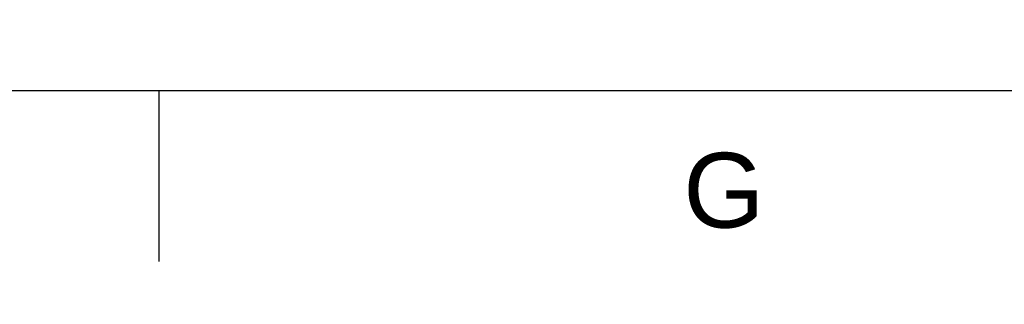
# Model space of a CAD drawing. Header units: millimetres. Extents: x -40 to 419, y 0 to 295.
# Tile 2 of 73: x 46 to 92, y 0 to 13. Entities that reach past the tile are written whole.
import ezdxf
from ezdxf import colors
from ezdxf.entities.mleader import LeaderData, LeaderLine
from ezdxf.math import Vec2, Vec3

# ---------------------------------------------------------------- set-up
doc = ezdxf.new("R2010")
doc.units = ezdxf.units.MM
doc.layers.add('Cartouche', color=7, linetype='Continuous')
doc.layers.add('Marges', color=7, linetype='Continuous')

# ---------------------------------------------------------------- blocks, each defined once
blk = doc.blocks.new('_Dot')
at = {"color": 0, "linetype": 'ByBlock', "lineweight": -2}
blk.add_line((-0.5, 0), (-1, 0), dxfattribs=at)
at = {"color": 0, "linetype": 'ByBlock', "const_width": 0.5}
blk.add_lwpolyline([(-0.25, 0, 1), (0.25, 0, 1)], format="xyb", close=True, dxfattribs=at)
blk = doc.blocks.new('SE5')
at = {"layer": 'Marges', "insert": (77, 7.087), "char_height": 3.5, "width": 3.80436, "attachment_point": 1}
blk.add_mtext('{\\fArial|b0||i0||c0|p34;\\C7;\\H3.5;\\W1.;G}', dxfattribs=at)
blk = doc.blocks.new('SE4')
at = {"layer": 'Marges'}
blk.add_blockref('SE5', (0, 0), dxfattribs=at)

msp = doc.modelspace()

# ---------------------------------------------------------------- linework, layer by layer
at = {"layer": 'Marges', "color": 7, "linetype": 'Continuous'}
for p, q in [((10, 10), (410, 10)), ((52.5, 10), (52.5, 2))]:
    msp.add_line(p, q, dxfattribs=at)

# ---------------------------------------------------------------- block references
msp.add_blockref('SE4', (0, 0))

# ---------------------------------------------------------------- leaders
at = {"layer": 'Cartouche', "color": 7, "linetype": 'Continuous'}
ml = msp.add_multileader_mtext('Standard', dxfattribs=at)
ml.set_content('{\\pxsm0.9;\\fArial|b0||i0||c0|p34;\\W1.;1 / 1\\P}', color=256)
ml.set_leader_properties()
ml.set_arrow_properties(name='DOT')
ml.build(insert=Vec2(0, 0))
ml.multileader.update_dxf_attribs({"leader_type": 0, "dogleg_length": 0, "arrow_head_size": 2})
ctx = ml.context
ctx.base_point, ctx.char_height, ctx.arrow_head_size, ctx.landing_gap_size = Vec3(399.7761, 12.1321), 2, 2, 0.7
ctx.text_align_type = 1
notes = []
notes.append((ctx, [(0, (0, 0, 0), (0, 0), (1, 0), 1, [])]))
ctx.mtext.insert, ctx.mtext.alignment = Vec3(404.0841, 13.1491), 2
for ctx, leaders in notes:
    for number, flags, end, landing, length, lines in leaders:
        leader = LeaderData()
        leader.index, (leader.has_last_leader_line, leader.has_dogleg_vector, leader.attachment_direction) = number, flags
        leader.last_leader_point, leader.dogleg_vector, leader.dogleg_length = Vec3(end), Vec3(landing), length
        for number, points, colour, breaks in lines:
            line = LeaderLine()
            line.index, line.vertices, line.color, line.breaks = number, Vec3.list(points), colors.encode_raw_color(colour), breaks
            leader.lines.append(line)
        ctx.leaders.append(leader)

doc.saveas('drawing.dxf')
